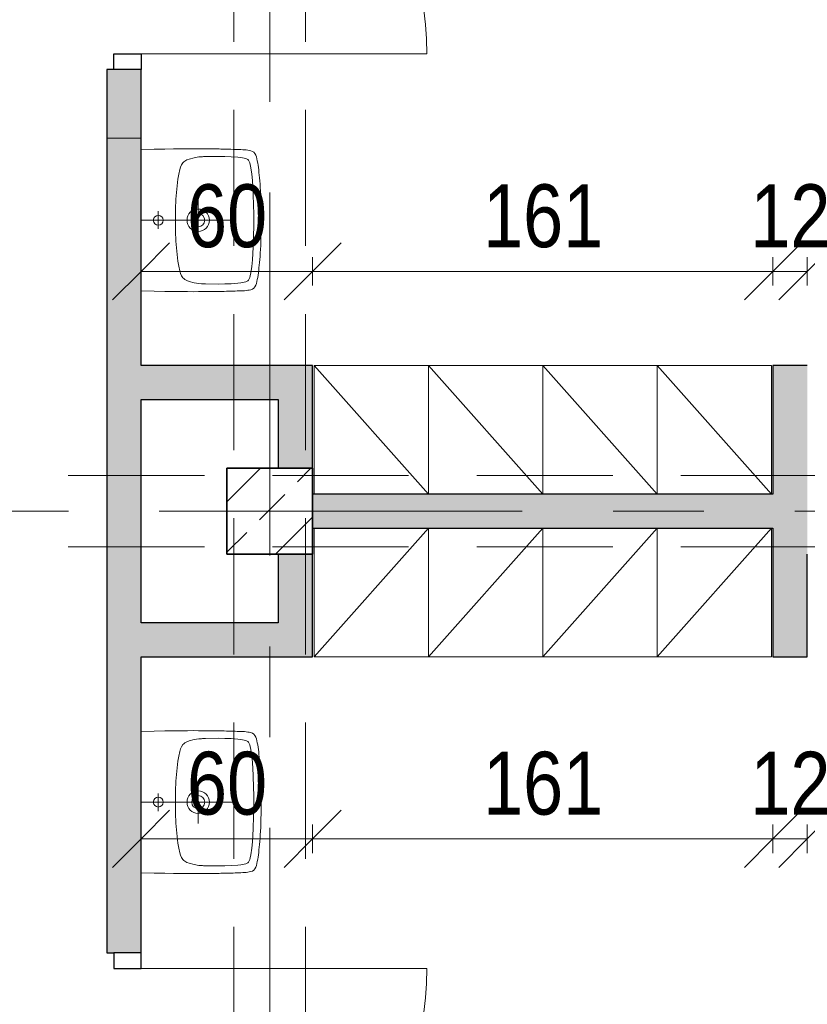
# Model space of a CAD drawing. Header units: centimetres. Extents: x -1743 to 21705, y -8842 to 3590.
# Tile 39 of 44: x 500 to 775, y 2156 to 2500. Entities that reach past the tile are written whole.
import ezdxf

# ---------------------------------------------------------------- set-up
doc = ezdxf.new("R2010")
doc.units = ezdxf.units.CM
doc.linetypes.add('Oś', pattern=[222.25, 127, -31.75, 31.75, -31.75])
doc.linetypes.add('Ukryte', pattern=[71.438, 47.625, -23.813])
for name, color, linetype, lineweight in [('A-ANNO-DIMS', 211, 'Continuous', 13), ('A-ANNO-DIMS-100', 211, 'Continuous', 13), ('A-DETL-GENF', 92, 'Continuous', 9), ('A-DETL-HDLN', 90, 'Ukryte', 9), ('A-DETL-MEDM', 33, 'Continuous', 25), ('A-DOOR', 31, 'Continuous', 13), ('A-WALL', 113, 'Continuous', 13), ('P-SANR-FIXT', 6, 'Continuous', 9), ('Q-SPCQ', 91, 'Continuous', 9), ('S-COLS', 52, 'Continuous', 9), ('S-GRID', 1, 'Continuous', 13)]:
    doc.layers.add(name, color=color, linetype=linetype, lineweight=lineweight)
doc.styles.add('Arial Narrow_2', font='ARIALN.TTF', dxfattribs={"height": 22})
doc.dimstyles.new('Diagonal_1_100__0_1__1', dxfattribs={"dimscale": 30.48, "dimtxt": 22.515481, "dimasz": 0.656168, "dimexe": 0.164042, "dimexo": 0.0625, "dimgap": 0.065617, "dimtad": 1, "dimdec": 1, "dimrnd": 0.1, "dimdsep": 46, "dimtxsty": 'Arial Narrow_2', "dimblk1": 'OBLIQUE', "dimblk2": 'OBLIQUE', "dimsah": 1, "dimcen": 0.09, "dimazin": 0, "dimtfac": 1, "dimtdec": 4, "dimtix": 1, "dimtmove": 0, "dimatfit": 3, "dimfxl": 0.164042, "dimfxlon": 1, "dimtvp": 1, "dimtolj": 1, "dimtzin": 0, "dimarcsym": 2})

# ---------------------------------------------------------------- blocks, each defined once
blk = doc.blocks.new('M_Concrete-Square-Column - 300 x 300mm-V2-6_piętro IV __13_80 m_ - stan istniejący')
at = {"layer": 'S-COLS'}
h = blk.add_hatch(dxfattribs=at)
h.set_pattern_fill('FP_3', color=256, style=0, pattern_type=2)
h.set_pattern_definition([(45, (-587.377, -2328.326), (-17.67767, 17.67767), []), (45, (-569.7, -2328.326), (-17.67767, 17.67767), [12.5, -6.25])])
h.paths.add_polyline_path([(15, -15), (15, 15), (-15, 15), (-15, -15)], flags=0)
at = {"layer": 'S-COLS', "lineweight": 35}
for p, q in [((15, 15), (-15, 15)), ((-15, 15), (-15, -15)), ((15, -15), (15, 15)), ((-15, -15), (15, -15))]:
    blk.add_line(p, q, dxfattribs=at)
blk = doc.blocks.new('DRZWI 1S - automatyczna etykieta - Drzwi 100-2252159-6_piętro IV __13_80 m_ - stan istniejący')
at = {"layer": 'A-DETL-GENF'}
for p, q in [((-55.5, 6), (-55.5, -3.5)), ((-50, 6), (-55.5, 6)), ((-50, -3.5), (-50, 6)), ((55.5, 6), (50, 6)), ((50, 6), (50, -3.5)), ((55.5, -3.5), (55.5, 6)), ((-55.5, -3.5), (-50, -3.5)), ((50, -3.5), (55.5, -3.5))]:
    blk.add_line(p, q, dxfattribs=at)
at = {"layer": 'A-DETL-MEDM'}
for p, q in [((-50, 6), (-55.5, 6)), ((-55.5, 6), (-55.5, -3.5)), ((-50, -3.5), (-50, 6)), ((50, -3.5), (50, 6)), ((50, 6), (55.5, 6)), ((55.5, 6), (55.5, -3.5)), ((-55.5, -3.5), (-50, -3.5)), ((55.5, -3.5), (50, -3.5))]:
    blk.add_line(p, q, dxfattribs=at)
at = {"layer": 'A-DOOR'}
blk.add_line((50, 6), (50, 106), dxfattribs=at)
blk.add_arc((50, 6), 100, 90, 180, dxfattribs=at)
blk = doc.blocks.new('DRZWI 1S - automatyczna etykieta - Drzwi 100-2252163-6_piętro IV __13_80 m_ - stan istniejący')
at = {"layer": 'A-DETL-GENF'}
for p, q in [((-55.5, 3.5), (-50, 3.5)), ((-55.5, -6), (-55.5, 3.5)), ((-50, 3.5), (-50, -6)), ((50, 3.5), (55.5, 3.5)), ((50, -6), (50, 3.5)), ((55.5, 3.5), (55.5, -6)), ((-50, -6), (-55.5, -6)), ((55.5, -6), (50, -6))]:
    blk.add_line(p, q, dxfattribs=at)
at = {"layer": 'A-DETL-MEDM'}
for p, q in [((-55.5, -6), (-55.5, 3.5)), ((-55.5, 3.5), (-50, 3.5)), ((-50, 3.5), (-50, -6)), ((50, 3.5), (50, -6)), ((55.5, 3.5), (50, 3.5)), ((55.5, -6), (55.5, 3.5)), ((-50, -6), (-55.5, -6)), ((50, -6), (55.5, -6))]:
    blk.add_line(p, q, dxfattribs=at)
at = {"layer": 'A-DOOR'}
blk.add_line((50, -6), (50, -106), dxfattribs=at)
blk.add_arc((50, -6), 100, 180, 270, dxfattribs=at)
blk = doc.blocks.new('Szafa1 - 45 cm-1791407-6_piętro IV __13_80 m_ - stan istniejący')
at = {"layer": 'Q-SPCQ'}
for p, q in [((-7.5, 51), (32.5, 6)), ((-7.5, 6), (-7.5, 51)), ((-7.5, 51), (32.5, 51)), ((32.5, 51), (32.5, 6))]:
    blk.add_line(p, q, dxfattribs=at)
blk = doc.blocks.new('Szafa1 - 45 cm-1791408-6_piętro IV __13_80 m_ - stan istniejący')
at = {"layer": 'Q-SPCQ'}
for p, q in [((-7.5, -51), (32.5, -6)), ((-7.5, -6), (-7.5, -51)), ((32.5, -51), (32.5, -6)), ((-7.5, -51), (32.5, -51))]:
    blk.add_line(p, q, dxfattribs=at)
blk = doc.blocks.new('Umywalka koło Nova Pro - Pro 50-1211177-6_piętro IV __13_80 m_ - stan istniejący')
at = {"layer": 'P-SANR-FIXT'}
for p, q in [((-12.19, -6), (-12.32, -10.58)), ((12.5, -6), (12.5, -38)), ((37.32, -10.58), (37.19, -6)), ((-12.32, -10.58), (-12.4, -14.28)), ((15.72, -12.02), (9.46, -12.02)), ((37.4, -14.28), (37.32, -10.58)), ((-12.4, -14.28), (-12.45, -17.35)), ((37.45, -17.35), (37.4, -14.28)), ((-12.45, -17.35), (-12.48, -19.98)), ((-12.48, -19.98), (-12.48, -22.27)), ((-7.61, -20.62), (-7.93, -20.91)), ((-6.89, -20.14), (-7.61, -20.62)), ((-6.09, -19.8), (-6.89, -20.14)), ((-5.24, -19.53), (-6.09, -19.8)), ((-3.53, -19.16), (-5.24, -19.53)), ((-1.83, -18.89), (-3.53, -19.16)), ((1.66, -18.49), (-1.83, -18.89)), ((5.15, -18.2), (1.66, -18.49)), ((8.64, -18.06), (5.15, -18.2)), ((10.37, -18.01), (8.64, -18.06)), ((14.63, -18.01), (10.37, -18.01)), ((16.36, -18.06), (14.63, -18.01)), ((19.88, -18.2), (16.36, -18.06)), ((23.34, -18.49), (19.88, -18.2)), ((26.83, -18.89), (23.34, -18.49)), ((28.56, -19.16), (26.83, -18.89)), ((30.26, -19.53), (28.56, -19.16)), ((31.09, -19.8), (30.26, -19.53)), ((31.89, -20.14), (31.09, -19.8)), ((32.61, -20.62), (31.89, -20.14)), ((32.93, -20.91), (32.61, -20.62)), ((37.48, -19.98), (37.45, -17.35)), ((37.51, -22.27), (37.48, -19.98)), ((-12.48, -22.27), (-12.51, -24.3)), ((-8.91, -22.86), (-9.37, -24.54)), ((-8.62, -22.03), (-8.91, -22.86)), ((-8.19, -21.26), (-8.62, -22.03)), ((-7.93, -20.91), (-8.19, -21.26)), ((33.19, -21.26), (32.93, -20.91)), ((33.62, -22.03), (33.19, -21.26)), ((33.91, -22.86), (33.62, -22.03)), ((34.37, -24.54), (33.91, -22.86)), ((37.51, -26.13), (37.51, -22.27)), ((-12.51, -24.3), (-12.48, -26.13)), ((-12.48, -26.13), (-12.48, -27.81)), ((-9.71, -27.55), (-9.74, -27.87)), ((-9.69, -27.15), (-9.71, -27.55)), ((-9.61, -26.27), (-9.69, -27.15)), ((-9.37, -24.54), (-9.61, -26.27)), ((20.01, -26), (5.01, -26)), ((34.63, -26.27), (34.37, -24.54)), ((34.69, -27.15), (34.63, -26.27)), ((34.71, -27.55), (34.69, -27.15)), ((34.74, -27.87), (34.71, -27.55)), ((37.48, -27.81), (37.51, -26.13)), ((-12.48, -27.81), (-12.46, -29.49)), ((-12.46, -29.49), (-12.46, -30.5)), ((-12.46, -30.5), (-12.43, -31.46)), ((-9.76, -28.56), (-9.84, -33.06)), ((-9.74, -27.87), (-9.76, -28.56)), ((34.76, -28.56), (34.74, -27.87)), ((34.84, -33.06), (34.76, -28.56)), ((37.46, -30.5), (37.48, -29.49)), ((37.46, -31.46), (37.46, -30.5)), ((37.48, -29.49), (37.48, -27.81)), ((-12.43, -31.46), (-12.43, -32.39)), ((-12.43, -32.39), (-12.4, -33.3)), ((-12.4, -33.3), (-12.4, -33.88)), ((-12.4, -33.88), (-12.38, -35.06)), ((-9.84, -33.06), (-9.79, -35.32)), ((34.82, -35.32), (34.84, -33.06)), ((37.38, -35.06), (37.4, -33.88)), ((37.4, -33.88), (37.43, -33.3)), ((37.43, -32.39), (37.46, -31.46)), ((37.43, -33.3), (37.43, -32.39)), ((-12.38, -35.06), (-12.35, -35.88)), ((-12.35, -35.88), (-12.35, -36.65)), ((-12.35, -36.65), (-12.32, -37.43)), ((-12.32, -37.43), (-12.3, -38.17)), ((-9.79, -35.32), (-9.71, -37.56)), ((-9.71, -37.56), (-9.53, -39.82)), ((34.53, -39.82), (34.71, -37.56)), ((34.71, -37.56), (34.82, -35.32)), ((37.3, -38.17), (37.32, -37.43)), ((37.32, -37.43), (37.35, -36.65)), ((37.35, -35.88), (37.38, -35.06)), ((37.35, -36.65), (37.35, -35.88)), ((-12.3, -38.17), (-12.27, -38.89)), ((-12.27, -38.89), (-12.24, -39.61)), ((-12.24, -39.61), (-12.22, -40.28)), ((-12.22, -40.28), (-12.19, -40.94)), ((-12.19, -40.94), (-12.16, -41.58)), ((-9.53, -39.82), (-9.39, -40.94)), ((-9.39, -40.94), (-9.21, -42.03)), ((34.21, -42.03), (34.39, -40.94)), ((34.39, -40.94), (34.53, -39.82)), ((37.16, -41.58), (37.19, -40.94)), ((37.19, -40.94), (37.22, -40.28)), ((37.22, -40.28), (37.24, -39.61)), ((37.24, -39.61), (37.27, -38.89)), ((37.27, -38.89), (37.3, -38.17)), ((-12.16, -41.58), (-12.14, -42.22)), ((-12.14, -42.22), (-12.08, -42.81)), ((-12.08, -42.81), (-12, -43.37)), ((-12, -43.37), (-11.92, -43.87)), ((-11.92, -43.87), (-11.82, -44.38)), ((-11.82, -44.38), (-11.71, -44.67)), ((-11.6, -44.96), (-11.79, -44.38)), ((-11.71, -44.67), (-11.6, -44.96)), ((-9.21, -42.03), (-9.05, -42.59)), ((-9.05, -42.59), (-8.86, -43.1)), ((-8.86, -43.1), (-8.7, -43.34)), ((-8.7, -43.34), (-8.51, -43.55)), ((-8.51, -43.55), (-8.03, -43.85)), ((-8.03, -43.85), (-7.53, -44.06)), ((-7.53, -44.06), (-6.97, -44.22)), ((-6.97, -44.22), (-5.88, -44.43)), ((-5.88, -44.43), (-3.64, -44.75)), ((-3.64, -44.75), (-1.4, -44.94)), ((26.4, -44.94), (28.64, -44.75)), ((28.64, -44.75), (30.88, -44.43)), ((30.88, -44.43), (31.97, -44.22)), ((31.97, -44.22), (32.53, -44.06)), ((32.53, -44.06), (33.06, -43.85)), ((33.06, -43.85), (33.54, -43.55)), ((33.54, -43.55), (33.73, -43.34)), ((33.73, -43.34), (33.86, -43.1)), ((33.86, -43.1), (34.07, -42.59)), ((34.07, -42.59), (34.21, -42.03)), ((36.6, -44.96), (36.82, -44.38)), ((36.82, -44.38), (36.92, -43.87)), ((36.92, -43.87), (37.03, -43.37)), ((37.03, -43.37), (37.08, -42.81)), ((37.08, -42.81), (37.14, -42.22)), ((37.14, -42.22), (37.16, -41.58)), ((-11.6, -44.96), (-11.26, -45.47)), ((-11.26, -45.47), (-11.6, -44.96)), ((-11.26, -45.47), (-10.8, -45.84)), ((-10.8, -45.84), (-11.26, -45.47)), ((-10.8, -45.84), (-10.24, -46.11)), ((-10.24, -46.11), (-10.8, -45.84)), ((-10.24, -46.11), (-9.61, -46.32)), ((-9.61, -46.32), (-10.24, -46.11)), ((-9.61, -46.32), (-8.94, -46.51)), ((-8.94, -46.51), (-9.61, -46.32)), ((-8.94, -46.51), (-8.25, -46.64)), ((-8.25, -46.64), (-8.94, -46.51)), ((-8.25, -46.64), (-7.5, -46.8)), ((-7.5, -46.8), (-8.25, -46.64)), ((-7.5, -46.8), (-6.73, -46.91)), ((-6.73, -46.91), (-7.5, -46.8)), ((-6.73, -46.91), (-5.93, -47.04)), ((-5.93, -47.04), (-6.73, -46.91)), ((-5.93, -47.04), (-5.1, -47.15)), ((-5.1, -47.15), (-5.93, -47.04)), ((-5.1, -47.15), (-4.2, -47.25)), ((-4.2, -47.25), (-5.1, -47.15)), ((-4.2, -47.25), (-3.27, -47.36)), ((-3.27, -47.36), (-4.2, -47.25)), ((-3.27, -47.36), (-2.28, -47.44)), ((-2.28, -47.44), (-3.27, -47.36)), ((-2.28, -47.44), (-1.24, -47.52)), ((-1.24, -47.52), (-2.28, -47.44)), ((-1.4, -44.94), (3.1, -45.18)), ((-1.24, -47.52), (-0.15, -47.63)), ((-0.15, -47.63), (-1.24, -47.52)), ((-0.15, -47.63), (1.05, -47.71)), ((1.05, -47.71), (-0.15, -47.63)), ((1.05, -47.71), (2.3, -47.76)), ((2.3, -47.76), (1.05, -47.71)), ((2.3, -47.76), (3.66, -47.84)), ((3.66, -47.84), (2.3, -47.76)), ((3.1, -45.18), (7.6, -45.31)), ((3.66, -47.84), (5.12, -47.89)), ((5.12, -47.89), (3.66, -47.84)), ((5.12, -47.89), (6.72, -47.95)), ((6.72, -47.95), (5.12, -47.89)), ((6.72, -47.95), (8.45, -47.97)), ((8.45, -47.97), (6.72, -47.95)), ((7.6, -45.31), (9.86, -45.39)), ((8.45, -47.97), (10.4, -48)), ((10.4, -48), (8.45, -47.97)), ((9.86, -45.39), (11.04, -45.42)), ((10.4, -48), (14.63, -48)), ((14.63, -48), (10.4, -48)), ((11.04, -45.42), (11.7, -45.42)), ((11.7, -45.42), (12.5, -45.44)), ((12.5, -45.44), (13.3, -45.42)), ((13.3, -45.42), (13.99, -45.42)), ((13.99, -45.42), (15.14, -45.39)), ((14.63, -48), (16.55, -47.97)), ((16.55, -47.97), (14.63, -48)), ((15.14, -45.39), (17.4, -45.31)), ((16.55, -47.97), (18.31, -47.95)), ((18.31, -47.95), (16.55, -47.97)), ((17.4, -45.31), (21.9, -45.18)), ((18.31, -47.95), (19.88, -47.89)), ((19.88, -47.89), (18.31, -47.95)), ((19.88, -47.89), (21.34, -47.84)), ((21.34, -47.84), (19.88, -47.89)), ((21.34, -47.84), (22.7, -47.76)), ((22.7, -47.76), (21.34, -47.84)), ((21.9, -45.18), (26.4, -44.94)), ((22.7, -47.76), (23.98, -47.71)), ((23.98, -47.71), (22.7, -47.76)), ((23.98, -47.71), (25.15, -47.63)), ((25.15, -47.63), (23.98, -47.71)), ((25.15, -47.63), (26.24, -47.52)), ((26.24, -47.52), (25.15, -47.63)), ((26.24, -47.52), (27.31, -47.44)), ((27.31, -47.44), (26.24, -47.52)), ((27.31, -47.44), (28.29, -47.36)), ((28.29, -47.36), (27.31, -47.44)), ((28.29, -47.36), (29.23, -47.25)), ((29.23, -47.25), (28.29, -47.36)), ((29.23, -47.25), (30.1, -47.15)), ((30.1, -47.15), (29.23, -47.25)), ((30.1, -47.15), (30.93, -47.04)), ((30.93, -47.04), (30.1, -47.15)), ((30.93, -47.04), (31.76, -46.91)), ((31.76, -46.91), (30.93, -47.04)), ((31.76, -46.91), (32.5, -46.8)), ((32.5, -46.8), (31.76, -46.91)), ((32.5, -46.8), (33.25, -46.64)), ((33.25, -46.64), (32.5, -46.8)), ((33.25, -46.64), (33.97, -46.51)), ((33.97, -46.51), (33.25, -46.64)), ((33.97, -46.51), (34.63, -46.32)), ((34.63, -46.32), (33.97, -46.51)), ((34.63, -46.32), (35.24, -46.11)), ((35.24, -46.11), (34.63, -46.32)), ((35.24, -46.11), (35.8, -45.84)), ((35.8, -45.84), (35.24, -46.11)), ((35.8, -45.84), (36.28, -45.47)), ((36.28, -45.47), (35.8, -45.84)), ((36.28, -45.47), (36.6, -44.96)), ((36.6, -44.96), (36.28, -45.47))]:
    blk.add_line(p, q, dxfattribs=at)
for centre, radius in [((12.5, -12.02), 1.72), ((12.51, -26), 3.92), ((12.51, -26), 2.28)]:
    blk.add_circle(centre, radius, dxfattribs=at)
blk = doc.blocks.new('Umywalka koło Nova Pro - Pro 50-1205816-6_piętro IV __13_80 m_ - stan istniejący')
at = {"layer": 'P-SANR-FIXT'}
for p, q in [((-11.6, 44.96), (-11.79, 44.38)), ((-11.71, 44.67), (-11.6, 44.96)), ((-11.6, 44.96), (-11.26, 45.47)), ((-11.26, 45.47), (-11.6, 44.96)), ((-11.26, 45.47), (-10.8, 45.84)), ((-10.8, 45.84), (-11.26, 45.47)), ((-10.8, 45.84), (-10.24, 46.11)), ((-10.24, 46.11), (-10.8, 45.84)), ((-10.24, 46.11), (-9.61, 46.32)), ((-9.61, 46.32), (-10.24, 46.11)), ((-9.61, 46.32), (-8.94, 46.51)), ((-8.94, 46.51), (-9.61, 46.32)), ((-8.94, 46.51), (-8.25, 46.64)), ((-8.25, 46.64), (-8.94, 46.51)), ((-8.25, 46.64), (-7.5, 46.8)), ((-7.5, 46.8), (-8.25, 46.64)), ((-7.5, 46.8), (-6.73, 46.91)), ((-6.73, 46.91), (-7.5, 46.8)), ((-6.73, 46.91), (-5.93, 47.04)), ((-5.93, 47.04), (-6.73, 46.91)), ((-5.93, 47.04), (-5.1, 47.15)), ((-5.1, 47.15), (-5.93, 47.04)), ((-5.1, 47.15), (-4.2, 47.25)), ((-4.2, 47.25), (-5.1, 47.15)), ((-4.2, 47.25), (-3.27, 47.36)), ((-3.27, 47.36), (-4.2, 47.25)), ((-3.64, 44.75), (-1.4, 44.94)), ((-3.27, 47.36), (-2.28, 47.44)), ((-2.28, 47.44), (-3.27, 47.36)), ((-2.28, 47.44), (-1.24, 47.52)), ((-1.24, 47.52), (-2.28, 47.44)), ((-1.4, 44.94), (3.1, 45.18)), ((-1.24, 47.52), (-0.15, 47.63)), ((-0.15, 47.63), (-1.24, 47.52)), ((-0.15, 47.63), (1.05, 47.71)), ((1.05, 47.71), (-0.15, 47.63)), ((1.05, 47.71), (2.3, 47.76)), ((2.3, 47.76), (1.05, 47.71)), ((2.3, 47.76), (3.66, 47.84)), ((3.66, 47.84), (2.3, 47.76)), ((3.1, 45.18), (7.6, 45.31)), ((3.66, 47.84), (5.12, 47.89)), ((5.12, 47.89), (3.66, 47.84)), ((5.12, 47.89), (6.72, 47.95)), ((6.72, 47.95), (5.12, 47.89)), ((6.72, 47.95), (8.45, 47.97)), ((8.45, 47.97), (6.72, 47.95)), ((7.6, 45.31), (9.86, 45.39)), ((8.45, 47.97), (10.4, 48)), ((10.4, 48), (8.45, 47.97)), ((9.86, 45.39), (11.04, 45.42)), ((10.4, 48), (14.63, 48)), ((14.63, 48), (10.4, 48)), ((11.04, 45.42), (11.7, 45.42)), ((11.7, 45.42), (12.5, 45.44)), ((12.5, 45.44), (13.3, 45.42)), ((13.3, 45.42), (13.99, 45.42)), ((13.99, 45.42), (15.14, 45.39)), ((14.63, 48), (16.55, 47.97)), ((16.55, 47.97), (14.63, 48)), ((15.14, 45.39), (17.4, 45.31)), ((16.55, 47.97), (18.31, 47.95)), ((18.31, 47.95), (16.55, 47.97)), ((17.4, 45.31), (21.9, 45.18)), ((18.31, 47.95), (19.88, 47.89)), ((19.88, 47.89), (18.31, 47.95)), ((19.88, 47.89), (21.34, 47.84)), ((21.34, 47.84), (19.88, 47.89)), ((21.34, 47.84), (22.7, 47.76)), ((22.7, 47.76), (21.34, 47.84)), ((21.9, 45.18), (26.4, 44.94)), ((22.7, 47.76), (23.98, 47.71)), ((23.98, 47.71), (22.7, 47.76)), ((23.98, 47.71), (25.15, 47.63)), ((25.15, 47.63), (23.98, 47.71)), ((25.15, 47.63), (26.24, 47.52)), ((26.24, 47.52), (25.15, 47.63)), ((26.24, 47.52), (27.31, 47.44)), ((27.31, 47.44), (26.24, 47.52)), ((26.4, 44.94), (28.64, 44.75)), ((27.31, 47.44), (28.29, 47.36)), ((28.29, 47.36), (27.31, 47.44)), ((28.29, 47.36), (29.23, 47.25)), ((29.23, 47.25), (28.29, 47.36)), ((29.23, 47.25), (30.1, 47.15)), ((30.1, 47.15), (29.23, 47.25)), ((30.1, 47.15), (30.93, 47.04)), ((30.93, 47.04), (30.1, 47.15)), ((30.93, 47.04), (31.76, 46.91)), ((31.76, 46.91), (30.93, 47.04)), ((31.76, 46.91), (32.5, 46.8)), ((32.5, 46.8), (31.76, 46.91)), ((32.5, 46.8), (33.25, 46.64)), ((33.25, 46.64), (32.5, 46.8)), ((33.25, 46.64), (33.97, 46.51)), ((33.97, 46.51), (33.25, 46.64)), ((33.97, 46.51), (34.63, 46.32)), ((34.63, 46.32), (33.97, 46.51)), ((34.63, 46.32), (35.24, 46.11)), ((35.24, 46.11), (34.63, 46.32)), ((35.24, 46.11), (35.8, 45.84)), ((35.8, 45.84), (35.24, 46.11)), ((35.8, 45.84), (36.28, 45.47)), ((36.28, 45.47), (35.8, 45.84)), ((36.28, 45.47), (36.6, 44.96)), ((36.6, 44.96), (36.28, 45.47)), ((36.6, 44.96), (36.82, 44.38)), ((-12.19, 40.94), (-12.16, 41.58)), ((-12.16, 41.58), (-12.14, 42.22)), ((-12.14, 42.22), (-12.08, 42.81)), ((-12.08, 42.81), (-12, 43.37)), ((-12, 43.37), (-11.92, 43.87)), ((-11.92, 43.87), (-11.82, 44.38)), ((-11.82, 44.38), (-11.71, 44.67)), ((-9.39, 40.94), (-9.21, 42.03)), ((-9.21, 42.03), (-9.05, 42.59)), ((-9.05, 42.59), (-8.86, 43.1)), ((-8.86, 43.1), (-8.7, 43.34)), ((-8.7, 43.34), (-8.51, 43.55)), ((-8.51, 43.55), (-8.03, 43.85)), ((-8.03, 43.85), (-7.53, 44.06)), ((-7.53, 44.06), (-6.97, 44.22)), ((-6.97, 44.22), (-5.88, 44.43)), ((-5.88, 44.43), (-3.64, 44.75)), ((28.64, 44.75), (30.88, 44.43)), ((30.88, 44.43), (31.97, 44.22)), ((31.97, 44.22), (32.53, 44.06)), ((32.53, 44.06), (33.06, 43.85)), ((33.06, 43.85), (33.54, 43.55)), ((33.54, 43.55), (33.73, 43.34)), ((33.73, 43.34), (33.86, 43.1)), ((33.86, 43.1), (34.07, 42.59)), ((34.07, 42.59), (34.21, 42.03)), ((34.21, 42.03), (34.39, 40.94)), ((36.82, 44.38), (36.92, 43.87)), ((36.92, 43.87), (37.03, 43.37)), ((37.03, 43.37), (37.08, 42.81)), ((37.08, 42.81), (37.14, 42.22)), ((37.14, 42.22), (37.16, 41.58)), ((37.16, 41.58), (37.19, 40.94)), ((-12.32, 37.43), (-12.3, 38.17)), ((-12.3, 38.17), (-12.27, 38.89)), ((-12.27, 38.89), (-12.24, 39.61)), ((-12.24, 39.61), (-12.22, 40.28)), ((-12.22, 40.28), (-12.19, 40.94)), ((-9.71, 37.56), (-9.53, 39.82)), ((-9.53, 39.82), (-9.39, 40.94)), ((12.5, 6), (12.5, 38)), ((34.39, 40.94), (34.53, 39.82)), ((34.53, 39.82), (34.71, 37.56)), ((37.19, 40.94), (37.22, 40.28)), ((37.22, 40.28), (37.24, 39.61)), ((37.24, 39.61), (37.27, 38.89)), ((37.27, 38.89), (37.3, 38.17)), ((37.3, 38.17), (37.32, 37.43)), ((-12.4, 33.88), (-12.38, 35.06)), ((-12.38, 35.06), (-12.35, 35.88)), ((-12.35, 36.65), (-12.32, 37.43)), ((-12.35, 35.88), (-12.35, 36.65)), ((-9.84, 33.06), (-9.79, 35.32)), ((-9.79, 35.32), (-9.71, 37.56)), ((34.71, 37.56), (34.82, 35.32)), ((34.82, 35.32), (34.84, 33.06)), ((37.32, 37.43), (37.35, 36.65)), ((37.35, 36.65), (37.35, 35.88)), ((37.35, 35.88), (37.38, 35.06)), ((37.38, 35.06), (37.4, 33.88)), ((-12.46, 30.5), (-12.43, 31.46)), ((-12.43, 32.39), (-12.4, 33.3)), ((-12.43, 31.46), (-12.43, 32.39)), ((-12.4, 33.3), (-12.4, 33.88)), ((-9.76, 28.56), (-9.84, 33.06)), ((34.84, 33.06), (34.76, 28.56)), ((37.4, 33.88), (37.43, 33.3)), ((37.43, 33.3), (37.43, 32.39)), ((37.43, 32.39), (37.46, 31.46)), ((37.46, 31.46), (37.46, 30.5)), ((-12.48, 27.81), (-12.46, 29.49)), ((-12.48, 26.13), (-12.48, 27.81)), ((-12.46, 29.49), (-12.46, 30.5)), ((-9.74, 27.87), (-9.76, 28.56)), ((-9.71, 27.55), (-9.74, 27.87)), ((34.74, 27.87), (34.71, 27.55)), ((34.76, 28.56), (34.74, 27.87)), ((37.46, 30.5), (37.48, 29.49)), ((37.48, 29.49), (37.48, 27.81)), ((37.48, 27.81), (37.51, 26.13)), ((-12.51, 24.3), (-12.48, 26.13)), ((-12.48, 22.27), (-12.51, 24.3)), ((-9.69, 27.15), (-9.71, 27.55)), ((-9.61, 26.27), (-9.69, 27.15)), ((-9.37, 24.54), (-9.61, 26.27)), ((-8.91, 22.86), (-9.37, 24.54)), ((20.01, 26), (5.01, 26)), ((34.37, 24.54), (33.91, 22.86)), ((34.63, 26.27), (34.37, 24.54)), ((34.69, 27.15), (34.63, 26.27)), ((34.71, 27.55), (34.69, 27.15)), ((37.51, 26.13), (37.51, 22.27)), ((-12.48, 19.98), (-12.48, 22.27)), ((-8.62, 22.03), (-8.91, 22.86)), ((-8.19, 21.26), (-8.62, 22.03)), ((-7.93, 20.91), (-8.19, 21.26)), ((-7.61, 20.62), (-7.93, 20.91)), ((32.93, 20.91), (32.61, 20.62)), ((33.19, 21.26), (32.93, 20.91)), ((33.62, 22.03), (33.19, 21.26)), ((33.91, 22.86), (33.62, 22.03)), ((37.51, 22.27), (37.48, 19.98)), ((-12.45, 17.35), (-12.48, 19.98)), ((-12.4, 14.28), (-12.45, 17.35)), ((-6.89, 20.14), (-7.61, 20.62)), ((-6.09, 19.8), (-6.89, 20.14)), ((-5.24, 19.53), (-6.09, 19.8)), ((-3.53, 19.16), (-5.24, 19.53)), ((-1.83, 18.89), (-3.53, 19.16)), ((1.66, 18.49), (-1.83, 18.89)), ((5.15, 18.2), (1.66, 18.49)), ((8.64, 18.06), (5.15, 18.2)), ((10.37, 18.01), (8.64, 18.06)), ((14.63, 18.01), (10.37, 18.01)), ((16.36, 18.06), (14.63, 18.01)), ((19.88, 18.2), (16.36, 18.06)), ((23.34, 18.49), (19.88, 18.2)), ((26.83, 18.89), (23.34, 18.49)), ((28.56, 19.16), (26.83, 18.89)), ((30.26, 19.53), (28.56, 19.16)), ((31.09, 19.8), (30.26, 19.53)), ((31.89, 20.14), (31.09, 19.8)), ((32.61, 20.62), (31.89, 20.14)), ((37.45, 17.35), (37.4, 14.28)), ((37.48, 19.98), (37.45, 17.35)), ((-12.32, 10.58), (-12.4, 14.28)), ((37.4, 14.28), (37.32, 10.58)), ((-12.19, 6), (-12.32, 10.58)), ((15.72, 12.02), (9.46, 12.02)), ((37.32, 10.58), (37.19, 6))]:
    blk.add_line(p, q, dxfattribs=at)
for centre, radius in [((12.51, 26), 3.92), ((12.51, 26), 2.28), ((12.5, 12.02), 1.72)]:
    blk.add_circle(centre, radius, dxfattribs=at)
blk = doc.blocks.new('DIMBLOCK180-6_piętro IV __13_80 m_ - stan istniejący')
at = {"layer": 'A-ANNO-DIMS-100'}
for p, q in [((763.38, 2213.76), (773.38, 2223.76)), ((775.38, 2213.76), (785.38, 2223.76)), ((763.38, 2218.76), (763.38, 2208.76)), ((763.38, 2213.76), (763.38, 2218.76)), ((775.38, 2218.76), (775.38, 2208.76)), ((775.38, 2213.76), (775.38, 2218.76)), ((763.38, 2213.76), (753.38, 2203.76)), ((775.38, 2213.76), (763.38, 2213.76)), ((775.38, 2213.76), (765.38, 2203.76))]:
    blk.add_line(p, q, dxfattribs=at)
at = {"layer": 'A-ANNO-DIMS-100', "color": 0, "insert": (755.44, 2244.19), "char_height": 22, "width": 33.4516, "attachment_point": 1, "line_spacing_factor": 0.974696, "style": 'Arial Narrow_2'}
blk.add_mtext('12', dxfattribs=at)
blk = doc.blocks.new('_Oblique')
at = {"color": 0, "linetype": 'ByBlock', "lineweight": -2}
blk.add_line((-0.5, -0.5), (0.5, 0.5), dxfattribs=at)
blk = doc.blocks.new('DIMBLOCK181-6_piętro IV __13_80 m_ - stan istniejący')
at = {"layer": 'A-ANNO-DIMS-100'}
for p, q in [((602.38, 2213.76), (612.38, 2223.76)), ((763.38, 2213.76), (773.38, 2223.76)), ((602.38, 2218.76), (602.38, 2208.76)), ((602.38, 2213.76), (602.38, 2218.76)), ((763.38, 2218.76), (763.38, 2208.76)), ((763.38, 2213.76), (763.38, 2218.76)), ((602.38, 2213.76), (592.38, 2203.76)), ((763.38, 2213.76), (602.38, 2213.76)), ((763.38, 2213.76), (753.38, 2203.76))]:
    blk.add_line(p, q, dxfattribs=at)
at = {"layer": 'A-ANNO-DIMS-100', "color": 0, "insert": (661.97, 2244.19), "char_height": 22, "width": 50.1774, "attachment_point": 1, "line_spacing_factor": 0.974696, "style": 'Arial Narrow_2'}
blk.add_mtext('161', dxfattribs=at)
blk = doc.blocks.new('DIMBLOCK182-6_piętro IV __13_80 m_ - stan istniejący')
at = {"layer": 'A-ANNO-DIMS-100'}
for p, q in [((542.38, 2213.76), (552.38, 2223.76)), ((602.38, 2213.76), (612.38, 2223.76)), ((542.38, 2208.76), (542.38, 2218.76)), ((602.38, 2218.76), (602.38, 2208.76)), ((602.38, 2213.76), (602.38, 2218.76)), ((542.38, 2213.76), (532.38, 2203.76)), ((602.38, 2213.76), (542.38, 2213.76)), ((542.38, 2213.76), (542.38, 2208.76)), ((602.38, 2213.76), (592.38, 2203.76))]:
    blk.add_line(p, q, dxfattribs=at)
at = {"layer": 'A-ANNO-DIMS-100', "color": 0, "insert": (558.44, 2244.19), "char_height": 22, "width": 33.4516, "attachment_point": 1, "line_spacing_factor": 0.974696, "style": 'Arial Narrow_2'}
blk.add_mtext('60', dxfattribs=at)
blk = doc.blocks.new('DIMBLOCK183-6_piętro IV __13_80 m_ - stan istniejący')
at = {"layer": 'A-ANNO-DIMS-100'}
for p, q in [((763.38, 2412.21), (773.38, 2422.21)), ((775.38, 2412.21), (785.38, 2422.21)), ((763.38, 2407.21), (763.38, 2417.21)), ((775.38, 2407.21), (775.38, 2417.21)), ((763.38, 2412.21), (753.38, 2402.21)), ((775.38, 2412.21), (763.38, 2412.21)), ((763.38, 2412.21), (763.38, 2407.21)), ((775.38, 2412.21), (765.38, 2402.21)), ((775.38, 2412.21), (775.38, 2407.21))]:
    blk.add_line(p, q, dxfattribs=at)
at = {"layer": 'A-ANNO-DIMS-100', "color": 0, "insert": (755.44, 2442.64), "char_height": 22, "width": 33.4516, "attachment_point": 1, "line_spacing_factor": 0.974696, "style": 'Arial Narrow_2'}
blk.add_mtext('12', dxfattribs=at)
blk = doc.blocks.new('DIMBLOCK184-6_piętro IV __13_80 m_ - stan istniejący')
at = {"layer": 'A-ANNO-DIMS-100'}
for p, q in [((602.38, 2412.21), (612.38, 2422.21)), ((763.38, 2412.21), (773.38, 2422.21)), ((602.38, 2407.21), (602.38, 2417.21)), ((763.38, 2407.21), (763.38, 2417.21)), ((602.38, 2412.21), (592.38, 2402.21)), ((763.38, 2412.21), (602.38, 2412.21)), ((602.38, 2412.21), (602.38, 2407.21)), ((763.38, 2412.21), (753.38, 2402.21)), ((763.38, 2412.21), (763.38, 2407.21))]:
    blk.add_line(p, q, dxfattribs=at)
at = {"layer": 'A-ANNO-DIMS-100', "color": 0, "insert": (661.97, 2442.64), "char_height": 22, "width": 50.1774, "attachment_point": 1, "line_spacing_factor": 0.974696, "style": 'Arial Narrow_2'}
blk.add_mtext('161', dxfattribs=at)
blk = doc.blocks.new('DIMBLOCK185-6_piętro IV __13_80 m_ - stan istniejący')
at = {"layer": 'A-ANNO-DIMS-100'}
for p, q in [((542.38, 2412.21), (552.38, 2422.21)), ((602.38, 2412.21), (612.38, 2422.21)), ((542.38, 2407.21), (542.38, 2417.21)), ((602.38, 2407.21), (602.38, 2417.21)), ((542.38, 2412.21), (532.38, 2402.21)), ((602.38, 2412.21), (542.38, 2412.21)), ((542.38, 2412.21), (542.38, 2407.21)), ((602.38, 2412.21), (592.38, 2402.21)), ((602.38, 2412.21), (602.38, 2407.21))]:
    blk.add_line(p, q, dxfattribs=at)
at = {"layer": 'A-ANNO-DIMS-100', "color": 0, "insert": (558.44, 2442.64), "char_height": 22, "width": 33.4516, "attachment_point": 1, "line_spacing_factor": 0.974696, "style": 'Arial Narrow_2'}
blk.add_mtext('60', dxfattribs=at)

msp = doc.modelspace()

# ---------------------------------------------------------------- hatches: boundary and pattern name
at = {"layer": 'A-WALL'}
h = msp.add_hatch(color=9, dxfattribs=at)
h.paths.add_polyline_path([(532.88, 132.33), (542.38, 132.33), (542.38, 139.33), (530.38, 139.33), (530.38, 132.33)], flags=0)
h.paths.add_polyline_path([(542.38, 250.33), (542.38, 465.83), (530.38, 465.83), (530.38, 250.33), (532.88, 250.33)], flags=0)
h.paths.add_polyline_path([(542.38, 657.83), (542.38, 660.33), (530.38, 660.33), (530.38, 657.83), (532.88, 657.83)], flags=0)
h.paths.add_polyline_path([(542.38, 781.33), (542.38, 1102.83), (530.38, 1102.83), (530.38, 781.33)], flags=0)
h.paths.add_polyline_path([(530.38, 1312.83), (542.38, 1312.83), (542.38, 1431.33), (530.38, 1431.33)], flags=0)
h.paths.add_polyline_path([(542.38, 1633.83), (542.38, 2022.83), (530.38, 2022.83), (530.38, 1633.83), (532.88, 1633.83)], flags=0)
h.paths.add_polyline_path([(532.88, 2173.83), (542.38, 2173.83), (542.38, 2458.83), (530.38, 2458.83), (530.38, 2173.83)], flags=0)
h.paths.add_polyline_path([(530.38, 2593.83), (542.38, 2593.83), (542.38, 2824.33), (530.38, 2824.33), (530.38, 2634.26)], flags=0)
for points in [[(532.88, 2458.83), (542.38, 2458.83), (542.38, 2482.83), (530.38, 2482.83), (530.38, 2458.83)], [(542.38, 2367.33), (602.38, 2367.33), (602.38, 2379.33), (542.38, 2379.33)], [(775.38, 2277.33), (775.38, 2379.33), (763.38, 2379.33), (763.38, 2277.33)], [(602.38, 2322.33), (763.38, 2322.33), (763.38, 2334.33), (602.38, 2334.33)], [(590.38, 2277.33), (590.38, 2289.33), (542.38, 2289.33), (542.38, 2277.33)]]:
    msp.add_hatch(color=9, dxfattribs=at).paths.add_polyline_path(points, flags=0)
h = msp.add_hatch(color=9, dxfattribs=at)
h.paths.add_polyline_path([(590.38, 2277.33), (602.38, 2277.33), (602.38, 2313.33), (590.38, 2313.33), (590.38, 2289.33)], flags=0)
h.paths.add_polyline_path([(599.1, 2343.33), (602.38, 2343.33), (602.38, 2367.33), (590.38, 2367.33), (590.38, 2343.33), (596.78, 2343.33)], flags=0)

# ---------------------------------------------------------------- linework, layer by layer
at = {"layer": 'A-DETL-HDLN'}
for p, q in [((574.88, 420.83), (574.88, 2793.33)), ((599.88, 420.83), (599.88, 2793.33)), ((-1197.62, 2340.83), (1172.38, 2340.83)), ((-1197.62, 2315.83), (1172.38, 2315.83))]:
    msp.add_line(p, q, dxfattribs=at)
at = {"layer": 'A-WALL', "color": 7, "lineweight": 25}
for p, q in [((530.38, 2482.83), (530.38, 2173.83)), ((532.88, 2482.83), (530.38, 2482.83)), ((542.38, 2379.33), (542.38, 2482.83)), ((602.38, 2379.33), (542.38, 2379.33)), ((602.38, 2343.33), (602.38, 2379.33)), ((763.38, 2379.33), (763.38, 2334.33)), ((775.38, 2379.33), (763.38, 2379.33)), ((542.38, 2289.33), (542.38, 2367.33)), ((542.38, 2367.33), (590.38, 2367.33)), ((590.38, 2367.33), (590.38, 2343.33)), ((763.38, 2334.33), (602.38, 2334.33)), ((602.38, 2322.33), (763.38, 2322.33)), ((763.38, 2322.33), (763.38, 2277.33)), ((590.38, 2313.33), (590.38, 2289.33)), ((602.38, 2277.33), (602.38, 2313.33)), ((775.38, 2277.33), (775.38, 2313.33)), ((590.38, 2289.33), (542.38, 2289.33)), ((542.38, 2173.83), (542.38, 2277.33)), ((542.38, 2277.33), (602.38, 2277.33)), ((763.38, 2277.33), (775.38, 2277.33)), ((530.38, 2173.83), (532.88, 2173.83))]:
    msp.add_line(p, q, dxfattribs=at)
at = {"layer": 'A-WALL'}
msp.add_line((542.38, 2458.83), (530.38, 2458.83), dxfattribs=at)
at = {"layer": 'S-GRID', "linetype": 'Oś'}
for p, q in [((587.38, 2884.27), (587.38, 27.13)), ((1342.46, 2328.33), (-1368.76, 2328.33))]:
    msp.add_line(p, q, dxfattribs=at)

# ---------------------------------------------------------------- block references
at = {"layer": 'A-DOOR'}
for name, p, rotation in [('DRZWI 1S - automatyczna etykieta - Drzwi 100-2252159-6_piętro IV __13_80 m_ - stan istniejący', (536.38, 2538.33), 269.9999999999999), ('DRZWI 1S - automatyczna etykieta - Drzwi 100-2252163-6_piętro IV __13_80 m_ - stan istniejący', (536.38, 2118.33), 89.9999999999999)]:
    msp.add_blockref(name, p, dxfattribs=dict(at, rotation=rotation))
at = {"layer": 'P-SANR-FIXT'}
for name, p, rotation in [('Umywalka koło Nova Pro - Pro 50-1211177-6_piętro IV __13_80 m_ - stan istniejący', (536.38, 2417.58), 89.9999999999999), ('Umywalka koło Nova Pro - Pro 50-1205816-6_piętro IV __13_80 m_ - stan istniejący', (536.38, 2239.07), 269.9999999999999)]:
    msp.add_blockref(name, p, dxfattribs=dict(at, rotation=rotation))
at = {"layer": 'Q-SPCQ'}
for name, p in [('Szafa1 - 45 cm-1791407-6_piętro IV __13_80 m_ - stan istniejący', (610.38, 2328.33)), ('Szafa1 - 45 cm-1791407-6_piętro IV __13_80 m_ - stan istniejący', (650.38, 2328.33)), ('Szafa1 - 45 cm-1791407-6_piętro IV __13_80 m_ - stan istniejący', (690.38, 2328.33)), ('Szafa1 - 45 cm-1791407-6_piętro IV __13_80 m_ - stan istniejący', (730.38, 2328.33)), ('Szafa1 - 45 cm-1791408-6_piętro IV __13_80 m_ - stan istniejący', (610.38, 2328.33)), ('Szafa1 - 45 cm-1791408-6_piętro IV __13_80 m_ - stan istniejący', (650.38, 2328.33)), ('Szafa1 - 45 cm-1791408-6_piętro IV __13_80 m_ - stan istniejący', (690.38, 2328.33)), ('Szafa1 - 45 cm-1791408-6_piętro IV __13_80 m_ - stan istniejący', (730.38, 2328.33))]:
    msp.add_blockref(name, p, dxfattribs=at)
at = {"layer": 'S-COLS'}
msp.add_blockref('M_Concrete-Square-Column - 300 x 300mm-V2-6_piętro IV __13_80 m_ - stan istniejący', (587.38, 2328.33), dxfattribs=at)

# ---------------------------------------------------------------- dimensions: what is measured, and where the dimension line sits
at = {"layer": 'A-ANNO-DIMS'}
for base, p1, p2, override, picture, middle in [((542.38, 2412.21), (602.38, 2407.21), (542.38, 2407.21), {"dimpost": '<>', "dimfxl": 60}, 'DIMBLOCK185-6_piętro IV __13_80 m_ - stan istniejący', (572.38, 2425.44)), ((763.38, 2412.21), (775.38, 2407.21), (763.38, 2407.21), {"dimpost": '<>', "dimfxl": 12}, 'DIMBLOCK183-6_piętro IV __13_80 m_ - stan istniejący', (769.38, 2425.25)), ((542.38, 2213.76), (602.38, 2218.76), (542.38, 2208.76), {"dimpost": '<>', "dimfxl": 60.827625}, 'DIMBLOCK182-6_piętro IV __13_80 m_ - stan istniejący', (572.38, 2226.99)), ((763.38, 2213.76), (775.38, 2218.76), (763.38, 2218.76), {"dimpost": '<>', "dimfxl": 12}, 'DIMBLOCK180-6_piętro IV __13_80 m_ - stan istniejący', (769.38, 2226.8))]:
    dim = msp.add_linear_dim(base=base, p1=p1, p2=p2, dimstyle='Diagonal_1_100__0_1__1', override=override, dxfattribs=at)
    dim.commit()
    dim.dimension.update_dxf_attribs({"geometry": picture, "text_midpoint": middle})
for base, p1, p2, picture, middle in [((602.38, 2412.21), (763.38, 2407.21), (602.38, 2407.21), 'DIMBLOCK184-6_piętro IV __13_80 m_ - stan istniejący', (682.88, 2425.44)), ((602.38, 2213.76), (763.38, 2218.76), (602.38, 2218.76), 'DIMBLOCK181-6_piętro IV __13_80 m_ - stan istniejący', (682.88, 2226.99))]:
    dim = msp.add_linear_dim(base=base, p1=p1, p2=p2, angle=0, dimstyle='Diagonal_1_100__0_1__1', override={"dimpost": '<>', "dimfxl": 161}, dxfattribs=at)
    dim.commit()
    dim.dimension.update_dxf_attribs({"geometry": picture, "text_midpoint": middle})

doc.saveas('drawing.dxf')
